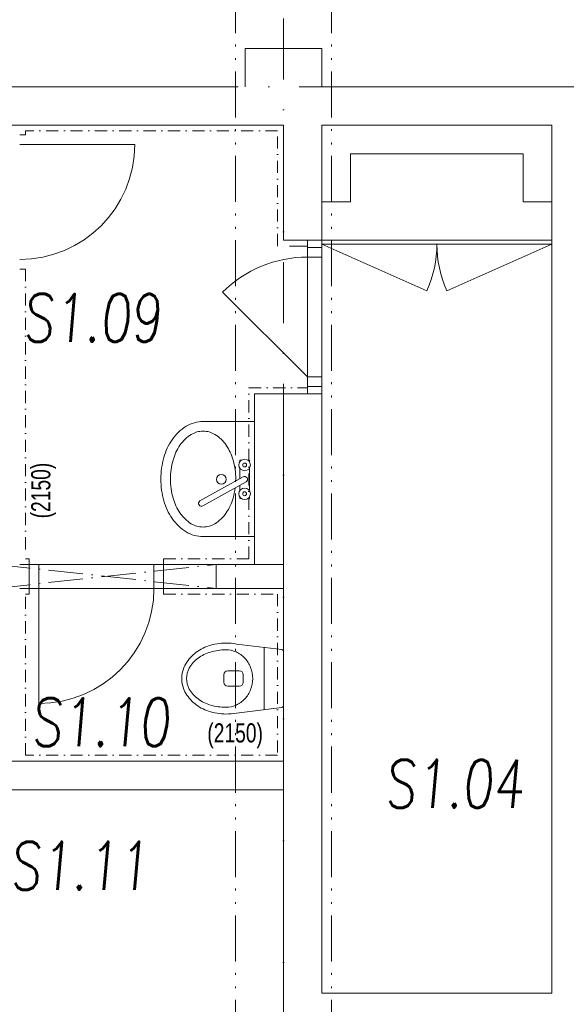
# Model space of a CAD drawing. Header units: millimetres. Extents: x 213386 to 459888, y 74252 to 208052.
# Tile 35 of 256: x 384952 to 387802, y 122649 to 127782. Entities that reach past the tile are written whole.
import ezdxf

# ---------------------------------------------------------------- set-up
doc = ezdxf.new("R2010")
doc.units = ezdxf.units.MM
for name, pattern in [('ACAD_ISO10W100', [18.5, 12, -3, 0.5, -3]), ('ACAD_ISO12W100', [22, 12, -3, 0.5, -3, 0.5, -3]), ('ČERCHOVANÁ', [25.4, 12.7, -6.35, 0, -6.35])]:
    doc.linetypes.add(name, pattern=pattern)
for name, color, linetype, lineweight in [('DVERE', 255, 'Continuous', 0), ('NAD', 255, 'ACAD_ISO12W100', 0), ('NOVA', 255, 'Continuous', 0), ('NOVÁ TLUSTÁ', 255, 'Continuous', 0), ('OBKLAD', 255, 'ČERCHOVANÁ', 0), ('OSY', 255, 'Continuous', 0), ('POPIS2', 255, 'Continuous', 0), ('STÁVAJÍCÍ DVEŘE', 255, 'Continuous', 0), ('TENKA', 255, 'Continuous', 0), ('TLUSTA', 255, 'Continuous', 0), ('ZARIZOVAKY', 255, 'Continuous', 0), ('ŽB', 255, 'Continuous', 0)]:
    doc.layers.add(name, color=color, linetype=linetype, lineweight=lineweight)
doc.styles.add('CS-ROMANS', font='romans.shx', dxfattribs={"width": 0.75, "oblique": 5})
doc.styles.get("Standard").update_dxf_attribs({"font": 'arial.ttf'})

# ---------------------------------------------------------------- blocks, each defined once
blk = doc.blocks.new('ZÁCHOD ZÁVĚSNÝ 1')
for p, q in [((-245.1, 179.7), (-8.8, 150.6)), ((-100, 161.8), (-100, -161.8)), ((0, -140.7), (0, 140.7)), ((-310, 20), (-310, -20)), ((-230, 40), (-290, 40)), ((-210, -20), (-210, 20)), ((-290, -40), (-230, -40)), ((-245.1, -179.7), (-8.8, -150.6))]:
    blk.add_line(p, q)
for points in [[(-245.1, 179.7, 0.04851), (-300, 185, 0.080575), (-390.1, 170.4, 0.089181), (-462.6, 130.8, 0.104847), (-513.4, 68.7, 0.119451), (-530, 0, 0.119451), (-513.4, -68.7, 0.104847), (-462.6, -130.8, 0.089181), (-390.1, -170.4, 0.080575), (-300, -185, 0.080575)], [(-245.1, 179.7, 0.04851), (-300, 185, 0.080575), (-390.1, 170.4, 0.089181), (-462.6, 130.8, 0.104847), (-513.4, 68.7, 0.119451), (-530, 0, 0.119451), (-513.4, -68.7, 0.104847), (-462.6, -130.8, 0.089181), (-390.1, -170.4, 0.080575), (-300, -185, 0.080575)], [(-300, 150, 0.073704), (-381, 138, 0.084553), (-445, 106.1, 0.106397), (-490.6, 54.8, 0.129495), (-505, 0, 0.129495), (-490.6, -54.8, 0.106397), (-445, -106.1, 0.084553), (-381, -138, 0.073704), (-300, -150, 0.073704)], [(-160, 0, 0.092488), (-170.8, 57.9, 0.095798), (-201, 106.1, 0.100885), (-246.9, 138.7, 0.104803), (-300, 150, 0.104803)], [(-300, -150, 0.104803), (-246.9, -138.7, 0.100885), (-201, -106.1, 0.095798), (-170.8, -57.9, 0.092488), (-160, 0, 0.092488)], [(-300, -185, 0.04851), (-245.1, -179.7, 0.000008)], [(-300, -185, 0.04851), (-245.1, -179.7, 0.000008)]]:
    blk.add_lwpolyline(points, format="xyb")
for centre, radius, start, end in [((-10, 140.7), 10, 0, 82.9987), ((-290, 20), 20, 90, 180), ((-230, 20), 20, 0, 90), ((-290, -20), 20, 180, 270), ((-230, -20), 20, 270, 0), ((-10, -140.7), 10, 277.0013, 0)]:
    blk.add_arc(centre, radius, start, end)
blk = doc.blocks.new('UMYVADLO 60 1')
for p, q in [((300, 0), (-300, 0)), ((300, -268.8), (300, 0)), ((-300, 0), (-300, -268.8)), ((-14.2, -44.3), (-139.2, -269.3)), ((-101.5, -27.3), (-101.5, -35.7)), ((-93.1, -27.3), (-101.5, -27.3)), ((56.9, -27.3), (-59.9, -27.3)), ((98.5, -27.3), (90.1, -27.3)), ((98.5, -35.7), (98.5, -27.3)), ((11.2, -60.2), (-113.7, -285.2)), ((-101.5, -68.9), (-101.5, -77.3)), ((-101.5, -77.3), (-93.1, -77.3)), ((-59.9, -77.3), (-34.8, -77.3)), ((0.6, -77.3), (56.9, -77.3)), ((0.6, -77.3), (23.5, -77.3)), ((90.1, -77.3), (98.5, -77.3)), ((98.5, -77.3), (98.5, -68.9))]:
    blk.add_line(p, q)
for points in [[(250, -268.8, -0.137492), (232.8, -330.2, -0.107026), (176.8, -389.2, -0.080897), (99.3, -425.3, -0.06883), (0, -439, -0.06883), (-99.3, -425.3, -0.080897), (-176.8, -389.2, -0.107026), (-232.8, -330.2, -0.137492), (-250, -268.8, -0.137492), (-232.8, -207.4, -0.107026), (-176.8, -148.5, -0.080897), (-99.3, -112.3, -0.037258), (-46, -101.5, -0.06883)], [(-10.1, -98.7, -0.006936), (0, -98.6, -0.06883), (99.3, -112.3, -0.080897), (176.8, -148.5, -0.107026), (232.8, -207.4, -0.137492), (250, -268.8, -0.137492)], [(300, -268.8, -0.137492), (275.5, -356.2, -0.107026), (204.9, -430.5, -0.080897), (112.9, -473.4, -0.06883), (0, -489, -0.06883), (-112.9, -473.4, -0.080897), (-204.9, -430.5, -0.107026), (-275.5, -356.2, -0.137492), (-300, -268.8, -0.137492)]]:
    blk.add_lwpolyline(points, format="xyb")
for centre, radius in [((-76.5, -52.3), 30), ((-76.5, -52.3), 10), ((73.5, -52.3), 30), ((73.5, -52.3), 10), ((-1.5, -173.8), 25.7)]:
    blk.add_circle(centre, radius)
for centre, start, end in [((-1.5, -52.3), 327.9946, 147.9946), ((-126.5, -277.3), 147.9946, 327.9946)]:
    blk.add_arc(centre, 15, start, end)
blk = doc.blocks.new('P11')
at = {"layer": 'NOVÁ TLUSTÁ', "linetype": 'ACAD_ISO10W100', "ltscale": 15}
for p, q in [((312745.1, 138790.9), (312745.1, 138665.9)), ((312745.1, 138790.9), (313895.1, 138665.9)), ((312745.1, 138665.9), (313895.1, 138790.9)), ((313895.1, 138665.9), (313895.1, 138790.9))]:
    blk.add_line(p, q, dxfattribs=at)

msp = doc.modelspace()

# ---------------------------------------------------------------- linework, layer by layer
at = {"layer": 'DVERE'}
for p, q in [((386676.638, 127082.154), (386676.638, 126832.154)), ((386676.638, 127082.154), (387576.638, 127082.154)), ((387576.638, 127082.154), (387576.638, 126832.154)), ((386526.638, 126832.154), (386676.638, 126832.154)), ((387576.638, 126832.154), (387726.638, 126832.154))]:
    msp.add_line(p, q, dxfattribs=at)
for points in [[(384951.638, 127132.154), (385551.638, 127132.154, -0.41421356), (384951.638, 126532.154)], [(385051.638, 124817.154), (385051.638, 124217.154, 0.41421356), (385651.638, 124817.154)]]:
    msp.add_lwpolyline(points, format="xyb", dxfattribs=at)
for points in [[(385001.638, 124942.154), (385701.638, 124942.154)], [(385051.638, 124942.154), (385051.638, 124817.154)], [(385651.638, 124942.154), (385651.638, 124817.154)], [(385701.638, 124817.154), (385001.638, 124817.154)]]:
    msp.add_lwpolyline(points, dxfattribs=at)
at = {"layer": 'NAD', "ltscale": 20}
for points in [[(386076.638, 113632.154), (386076.638, 131632.154)], [(386576.638, 113632.154), (386576.638, 131632.154)]]:
    msp.add_lwpolyline(points, dxfattribs=at)
at = {"layer": 'NOVA'}
for p, q in [((386451.638, 126632.154), (386451.638, 126594.654)), ((386451.638, 126632.154), (386451.638, 126594.654)), ((386526.638, 126632.154), (386526.638, 126594.654)), ((386526.638, 126632.154), (387726.638, 126632.154)), ((386526.638, 126632.154), (386526.638, 126594.654)), ((386526.638, 126632.154), (387726.638, 126632.154)), ((386526.638, 126612.154), (387726.638, 126612.154)), ((386526.638, 126612.154), (387726.638, 126612.154)), ((386451.638, 125869.654), (386451.638, 125832.154)), ((386451.638, 125869.654), (386451.638, 125832.154)), ((386526.638, 125869.654), (386526.638, 125832.154)), ((386526.638, 125869.654), (386526.638, 125832.154))]:
    msp.add_line(p, q, dxfattribs=at)
for points in [[(386451.638, 126594.654), (386526.638, 126594.654)], [(386451.638, 125869.654), (386451.638, 126594.654)], [(386451.638, 126594.654), (386526.638, 126594.654)], [(386451.638, 125869.654), (386451.638, 126594.654)], [(386526.638, 126594.654), (386526.638, 125869.654)], [(386526.638, 126594.654), (386526.638, 125869.654)], [(386451.638, 126544.654), (386526.638, 126544.654)], [(386451.638, 126544.654), (386526.638, 126544.654)], [(386451.638, 125919.654), (386526.638, 125919.654)], [(386451.638, 125919.654), (386526.638, 125919.654)], [(386451.638, 125869.654), (386526.638, 125869.654)], [(386451.638, 125869.654), (386526.638, 125869.654)]]:
    msp.add_lwpolyline(points, dxfattribs=at)
for points in [[(386526.638, 126612.154), (387075.11, 126368.887, 0.10474749), (387126.638, 126612.154)], [(386526.638, 126612.154), (387075.11, 126368.887, 0.10474749), (387126.638, 126612.154)], [(387726.638, 126612.154), (387178.167, 126368.887, -0.10474749), (387126.638, 126612.154)], [(387726.638, 126612.154), (387178.167, 126368.887, -0.10474749), (387126.638, 126612.154)], [(386451.638, 125919.654), (386009.696, 126361.596, -0.19891237), (386451.638, 126544.654)], [(386451.638, 125919.654), (386009.696, 126361.596, -0.19891237), (386451.638, 126544.654)]]:
    msp.add_lwpolyline(points, format="xyb", dxfattribs=at)
at = {"layer": 'NOVÁ TLUSTÁ'}
for p, q in [((384951.638, 124942.154), (385001.638, 124942.154)), ((385651.638, 124942.154), (386326.638, 124942.154)), ((384951.638, 124817.154), (385001.638, 124817.154)), ((385651.638, 124817.154), (386326.638, 124817.154))]:
    msp.add_line(p, q, dxfattribs=at)
at = {"layer": 'NOVÁ TLUSTÁ', "ltscale": 5}
msp.add_lwpolyline([(386326.638, 125832.018), (386176.638, 125832.018), (386176.638, 124942.154)], dxfattribs=at)
at = {"layer": 'OBKLAD', "ltscale": 5}
for p, q in [((384951.638, 127182.154), (384981.638, 127182.154)), ((386421.638, 126602.154), (386451.638, 126602.154)), ((384951.638, 126482.154), (384981.638, 126482.154)), ((386421.638, 125862.14), (386451.638, 125862.14)), ((385001.638, 124942.154), (385001.638, 124972.154)), ((385701.638, 124942.154), (385701.638, 124972.154)), ((385001.638, 124817.154), (385001.638, 124787.154)), ((385701.638, 124817.154), (385701.638, 124787.154))]:
    msp.add_line(p, q, dxfattribs=at)
for points in [[(386421.638, 126602.154), (386296.638, 126602.154), (386296.638, 127202.154), (384981.638, 127202.154), (384981.638, 127182.154)], [(384981.638, 126482.154), (384981.638, 124972.154), (385001.638, 124972.154)], [(385701.638, 124972.154), (386146.638, 124972.154), (386146.638, 125862.003), (386421.638, 125862.14)], [(385701.638, 124787.154), (386296.638, 124787.154), (386296.638, 123947.154), (384981.638, 123947.154), (384981.638, 124787.154), (385001.638, 124787.154)]]:
    msp.add_lwpolyline(points, dxfattribs=at)
at = {"layer": 'OSY', "linetype": 'ČERCHOVANÁ', "ltscale": 25}
for p, q in [((386326.638, 135409.563), (386326.638, 111157.929)), ((385226.638, 127432.154), (372474.222, 127432.154)), ((400063.194, 127432.154), (385251.638, 127432.154))]:
    msp.add_line(p, q, dxfattribs=at)
at = {"layer": 'STÁVAJÍCÍ DVEŘE'}
for p, q in [((386676.638, 127082.154), (386676.638, 126832.154)), ((386676.638, 127082.154), (387576.638, 127082.154)), ((387576.638, 127082.154), (387576.638, 126832.154)), ((386526.638, 126832.154), (386676.638, 126832.154)), ((387576.638, 126832.154), (387726.638, 126832.154))]:
    msp.add_line(p, q, dxfattribs=at)
at = {"layer": 'TENKA'}
for points in [[(385001.638, 124942.154), (385001.638, 124817.154)], [(385701.638, 124942.154), (385701.638, 124817.154)]]:
    msp.add_lwpolyline(points, dxfattribs=at)
at = {"layer": 'TLUSTA'}
msp.add_line((386526.638, 126232.154), (386526.638, 125869.654), dxfattribs=at)
msp.add_line((386526.638, 126232.154), (386526.638, 125869.654), dxfattribs=at)
at = {"layer": 'ŽB'}
for p, q in [((386126.638, 127432.154), (386126.638, 127632.154)), ((386126.638, 127632.154), (386526.638, 127632.154)), ((386126.638, 127432.154), (386126.638, 127632.154)), ((386126.638, 127632.154), (386526.638, 127632.154)), ((386526.638, 127632.154), (386526.638, 127432.154)), ((386526.638, 127432.154), (386526.638, 127632.154)), ((386526.638, 127632.154), (386526.638, 127432.154)), ((386526.638, 127432.154), (386526.638, 127632.154)), ((386526.638, 127432.154), (390376.638, 127432.154)), ((386526.638, 127432.154), (390376.638, 127432.154)), ((384826.638, 127232.154), (386326.638, 127232.154)), ((386326.638, 127232.154), (386326.638, 126632.154)), ((386326.638, 127232.154), (386326.638, 126632.154)), ((386526.638, 127232.154), (386526.638, 126632.154)), ((386526.638, 127232.154), (387726.638, 127232.154)), ((386526.638, 127232.154), (386526.638, 126632.154)), ((386526.638, 127232.154), (387726.638, 127232.154)), ((387726.638, 127232.154), (387726.638, 122707.154)), ((387726.638, 127232.154), (387726.638, 122707.154)), ((386326.638, 126632.154), (386526.638, 126632.154)), ((386326.638, 126632.154), (386526.638, 126632.154)), ((386326.638, 125832.154), (386326.638, 123917.154)), ((386326.638, 125832.154), (386526.638, 125832.154)), ((386326.638, 125832.154), (386326.638, 123917.154)), ((386326.638, 125832.154), (386526.638, 125832.154)), ((386526.638, 125832.154), (386526.638, 122707.154)), ((386526.638, 125832.154), (386526.638, 122707.154)), ((384826.638, 123917.154), (386326.638, 123917.154)), ((384826.638, 123767.154), (386326.638, 123767.154)), ((386326.638, 123767.154), (386326.638, 118032.154)), ((386326.638, 123767.154), (386326.638, 119232.154)), ((386526.638, 122707.154), (387726.638, 122707.154)), ((386526.638, 122707.154), (387726.638, 122707.154))]:
    msp.add_line(p, q, dxfattribs=at)
msp.add_lwpolyline([(386076.638, 127432.154), (384826.638, 127432.154)], dxfattribs=at)

# ---------------------------------------------------------------- block references
at = {"layer": 'NOVÁ TLUSTÁ'}
msp.add_blockref('P11', (72081.555, -13848.741), dxfattribs=at)
at = {"layer": 'ZARIZOVAKY', "xscale": -1, "rotation": 270.0000000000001}
msp.add_blockref('UMYVADLO 60 1', (386176.638, 125387.086), dxfattribs=at)
at = {"layer": 'ZARIZOVAKY'}
msp.add_blockref('ZÁCHOD ZÁVĚSNÝ 1', (386326.638, 124347.154), dxfattribs=at)

# ---------------------------------------------------------------- texts
at = {"layer": 'OBKLAD', "color": 10, "ltscale": 15, "insert": (385011.518, 125182.221), "char_height": 100, "attachment_point": 1, "rotation": 90}
msp.add_mtext_dynamic_manual_height_columns('{\\Fcs_romns|c0;\\W0.75;(2150)}', width=295.05305, gutter_width=12.5, heights=[0], dxfattribs=at)
at = {"layer": 'OBKLAD', "color": 10, "ltscale": 15, "insert": (385929.936, 124113.8), "char_height": 100, "attachment_point": 1}
msp.add_mtext_dynamic_manual_height_columns('{\\Fcs_romns|c0;\\W0.75;(2150)}', width=295.05305, gutter_width=12.5, heights=[0], dxfattribs=at)
at = {"layer": 'POPIS2', "ltscale": 15, "style": 'CS-ROMANS', "oblique": 5, "width": 0.75}
for s, p in [('S1.09', (384966.965, 126102.677)), ('S1.10', (385010.393, 123994.552)), ('S1.04', (386854.943, 123673.62)), ('S1.11', (384900.139, 123246.342))]:
    msp.add_text(s, height=250, dxfattribs=at).set_placement(p)

doc.saveas('drawing.dxf')
